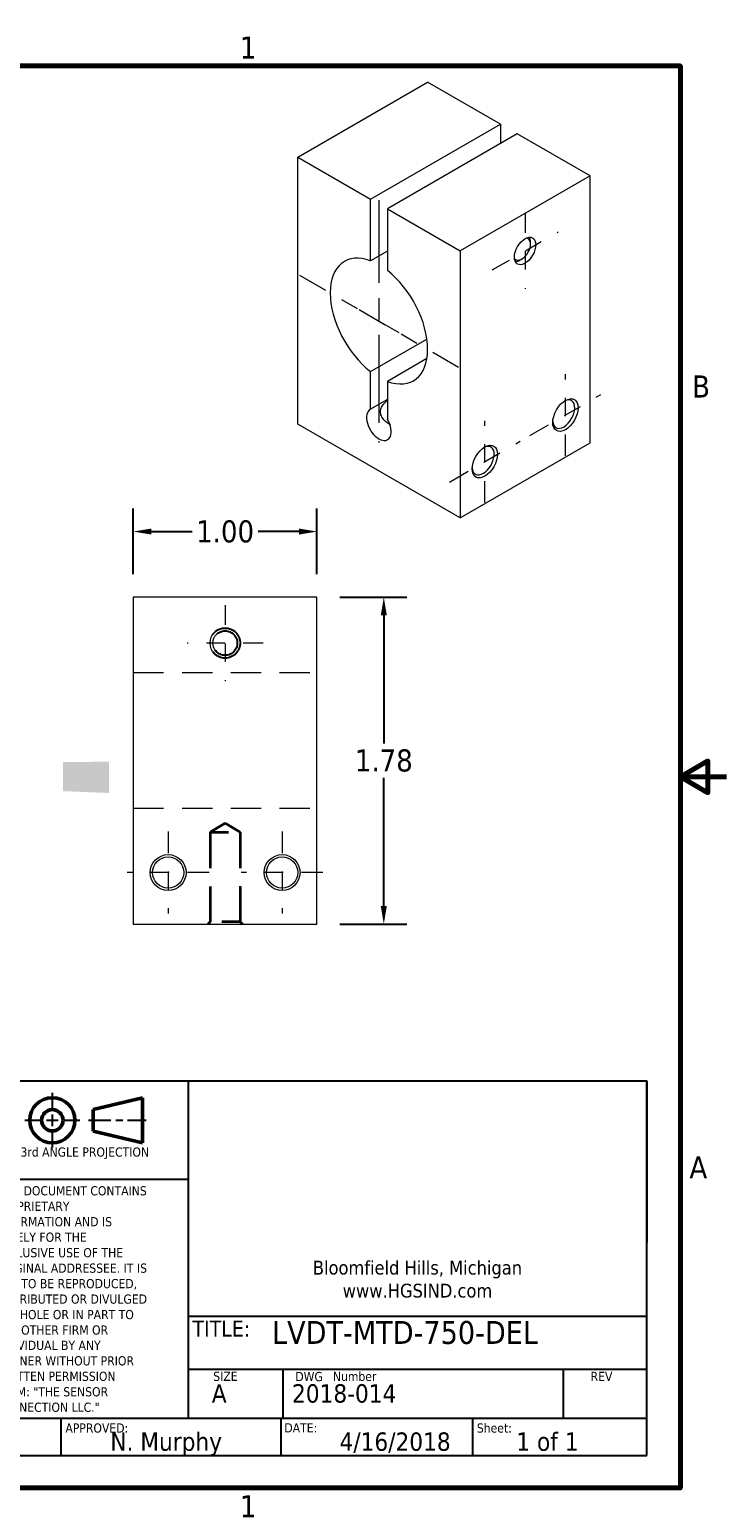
# Model space of a CAD drawing. Header units: inches. Extents: x 0.2 to 10.9, y 0.3 to 8.6.
# Tile 2 of 2: x 7.1 to 10.9, y 0.5 to 8.5. Entities that reach past the tile are written whole.
import ezdxf

# ---------------------------------------------------------------- set-up
doc = ezdxf.new("R2010")
doc.units = ezdxf.units.IN
doc.header["$MEASUREMENT"] = 0
for name, pattern in [('CENTER', [2, 1.25, -0.25, 0.25, -0.25]), ('CHAIN', [0.7087, 0.4724, -0.0591, 0.1181, -0.0591]), ('DASHED', [0.2067, 0.1654, -0.0413])]:
    doc.linetypes.add(name, pattern=pattern)
for name, color, linetype, lineweight in [('Border (ANSI)', 7, 'Continuous', 70), ('Center Mark (ANSI)', 7, 'CENTER', 0), ('Geometry', 250, 'Continuous', 0), ('Hidden', 250, 'DASHED', 0), ('Hidden (ANSI)', 7, 'DASHED', 35), ('Hidden Narrow (ANSI)', 7, 'DASHED', 25), ('Visible (ANSI)', 7, 'Continuous', 0)]:
    doc.layers.add(name, color=color, linetype=linetype, lineweight=lineweight)
for name, color, linetype in [('Dimensions', 19, 'Continuous'), ('TitleBlock', 170, 'Continuous'), ('TitleBlock Lines', 250, 'Continuous'), ('TitleBlock Text', 3, 'Continuous')]:
    doc.layers.add(name, color=color, linetype=linetype)
doc.styles.add('Note Text (ANSI)', font='tahoma.ttf')
doc.styles.get("Standard").update_dxf_attribs({"font": 'tahoma.ttf'})
doc.dimstyles.new('Default (ANSI)$0', dxfattribs={"dimtxt": 0.12, "dimasz": 0.098425, "dimexe": 0.125, "dimexo": 0.125, "dimgap": 0.031496, "dimtad": 0, "dimtih": 1, "dimtoh": 1, "dimrnd": 1e-08, "dimzin": 4, "dimdsep": 46, "dimtxsty": 'Note Text (ANSI)', "dimcen": 0.09, "dimdle": 0.393701, "dimclrd": 256, "dimclre": 256, "dimclrt": 256, "dimadec": 0, "dimazin": 1, "dimtfac": 1, "dimtofl": 0, "dimtmove": 0, "dimatfit": 3, "dimfxl": 1, "dimtolj": 1, "dimtzin": 4, "dimlwd": -1, "dimlwe": -1, "dimarcsym": 0})

# ---------------------------------------------------------------- blocks, each defined once
blk = doc.blocks.new('TSC TitleBlock Revised')
at = {"layer": 'TitleBlock', "color": 0}
for p, q in [((-5.4933, 2.0381), (-5.4933, 0)), ((-5.4933, 2.0381), (0, 2.0381)), ((0, 0), (0, 2.0381)), ((0, 2.0381), (0, 1.158)), ((-5.4933, 0), (0, 0))]:
    blk.add_line(p, q, dxfattribs=at)
at = {"layer": 'TitleBlock Lines'}
for p, q in [((-3.5933, 2.0381), (-3.5933, 0.2)), ((-2.495, 2.0381), (-2.495, 0.2)), ((-2.4918, 1.5013), (-3.5933, 1.5013)), ((-5.4933, 0.7937), (-3.5933, 0.7937)), ((-4.3506, 0.7937), (-4.3506, 0.2086)), ((-2.4933, 0.7577), (0, 0.7577)), ((-5.4933, 0.5056), (-3.5933, 0.5056)), ((-2.4933, 0.4695), (0, 0.4695)), ((-1.9802, 0.4695), (-1.9802, 0.2)), ((-0.4547, 0.4695), (-0.4547, 0.2)), ((0, 0.2), (-5.4933, 0.2)), ((-3.9933, 0.2), (-3.9933, 0)), ((-3.1883, 0.2), (-3.1883, 0)), ((-1.9915, 0.2), (-1.9915, 0)), ((-0.9464, 0), (-0.9464, 0.2))]:
    blk.add_line(p, q, dxfattribs=at)
at = {"layer": 'TitleBlock Lines', "lineweight": 25}
for p, q in [((-3.2344, 1.9728), (-3.2344, 1.8887)), ((-3.2344, 1.8563), (-3.2344, 1.7916)), ((-3.3832, 1.824), (-3.2991, 1.824)), ((-3.2668, 1.824), (-3.202, 1.824)), ((-3.1697, 1.824), (-3.0856, 1.824)), ((-3.0371, 1.824), (-2.9155, 1.824)), ((-2.8896, 1.824), (-2.8508, 1.824)), ((-2.8249, 1.824), (-2.7238, 1.824)), ((-3.2344, 1.7592), (-3.2344, 1.6751))]:
    blk.add_line(p, q, dxfattribs=at)
at = {"layer": 'TitleBlock Lines', "lineweight": 50}
for p, q in [((-3.0116, 1.8822), (-2.7431, 1.9469)), ((-2.7431, 1.9469), (-2.7431, 1.701)), ((-3.0116, 1.8822), (-3.0116, 1.7657)), ((-3.0116, 1.7657), (-2.7431, 1.701))]:
    blk.add_line(p, q, dxfattribs=at)
for radius in [0.123, 0.0582]:
    blk.add_circle((-3.2344, 1.824), radius, dxfattribs=at)
at = {"layer": 'TitleBlock Lines', "style": 'Note Text (ANSI)'}
blk.add_text('3rd ANGLE PROJECTION', height=0.05, dxfattribs=at).set_placement((-3.4079, 1.6262))
at = {"layer": 'TitleBlock Lines'}
for s, height, p in [('THIS DOCUMENT CONTAINS', 0.05, (-3.5449, 1.4154)), ('PROPRIETARY', 0.05, (-3.5487, 1.3312)), ('INFORMATION AND IS', 0.05, (-3.5498, 1.247)), ('SOLELY FOR THE', 0.05, (-3.5464, 1.1628)), ('EXCLUSIVE USE OF THE', 0.05, (-3.5488, 1.0785)), ('ORIGINAL ADDRESSEE. IT IS', 0.05, (-3.5467, 0.9943)), ('NOT TO BE REPRODUCED,', 0.05, (-3.5486, 0.9101)), ('DISTRIBUTED OR DIVULGED', 0.05, (-3.5487, 0.8259)), ('DRAWN:', 0.05, (-5.4737, 0.7187)), ('IN WHOLE OR IN PART TO', 0.05, (-3.5498, 0.7416)), ('TITLE:', 0.0875, (-2.4716, 0.6467)), ('ANY OTHER FIRM OR', 0.05, (-3.5433, 0.6574)), ('INDIVIDUAL BY ANY', 0.05, (-3.5498, 0.5741)), ('MANNER WITHOUT PRIOR', 0.05, (-3.5485, 0.4899)), ('CHECKED:', 0.05, (-5.4718, 0.4298)), ('WRITTEN PERMISSION', 0.05, (-3.5442, 0.4057)), ('SIZE', 0.05, (-2.3587, 0.4057)), ('DWG', 0.05, (-1.9121, 0.4042)), ('Number', 0.05, (-1.7078, 0.4051)), ('REV', 0.05, (-0.3055, 0.4051)), ('FROM: "THE SENSOR', 0.05, (-3.549, 0.3214)), ('CONNECTION LLC."', 0.05, (-3.5468, 0.2372)), ('SCALE:', 0.05, (-3.9714, 0.1242)), ('APPROVED:', 0.05, (-3.1633, 0.1241)), ('DATE:', 0.05, (-1.9719, 0.125)), ('Sheet:', 0.05, (-0.9245, 0.1241))]:
    blk.add_text(s, height=height, dxfattribs=at).set_placement(p)
at = {"layer": 'TitleBlock Lines', "attachment_point": 5}
for s, insert, char_height, width in [('{\\LGENERAL TOLERANCES} \\P{\\LDIMENSIONS ARE IN INCHES\\P} \\PX.XX ±0.01                   X.XXX ±0.005 \\P\\PANGULAR ±0.5° \\P\\PBREAK SHARP EDGES & CORNERS 0.010 CHAMFER FIRST THREAD 0.010 X 45°\\P\\P [         ] DIMENSIONS ARE IN MILLIMETERS', (-4.5433, 1.4159), 0.0625, 1.9), ('Bloomfield Hills, Michigan\\Pwww.HGSIND.com', (-1.2475, 0.9586), 0.075, 2.495036)]:
    blk.add_mtext(s, dxfattribs=dict(at, insert=insert, char_height=char_height, width=width))
at = {"layer": 'TitleBlock Text', "color": 0}
for tag, p, height in [('TITLE:_001', (-2.0341, 0.6593), 0.075), ('DRAWN:', (-5.3433, 0.6056), 0.1), ('DDATE', (-4.2989, 0.6056), 0.1), ('CHECKED:', (-5.3433, 0.2975), 0.1), ('CDATE', (-4.2804, 0.2981), 0.1), ('SIZE', (-2.3668, 0.2874), 0.1), ('DWG_NO.', (-1.9302, 0.2874), 0.1), ('REV', (-0.3425, 0.2874), 0.1), ('SCALE', (-3.6571, 0.025), 0.1), ('APPROVED:', (-2.9188, 0.025), 0.1), ('DATE', (-1.6716, 0.025), 0.1), ('SHEET', (-0.7096, 0.025), 0.1)]:
    blk.add_attdef(tag, p, '', height=height, dxfattribs=at)
blk = doc.blocks.new('*D20')
at = {"layer": 'Defpoints', "color": 0, "linetype": 'Continuous', "ltscale": 0.5}
for p in [(8.672, 5.7941), (7.672, 5.4371), (8.672, 5.4371)]:
    blk.add_point(p, dxfattribs=at)
at = {"layer": 'Dimensions', "linetype": 'Continuous', "ltscale": 0.5}
for p, q in [((7.672, 5.5621), (7.672, 5.9191)), ((8.672, 5.5621), (8.672, 5.9191)), ((7.7704, 5.7941), (7.9928, 5.7941)), ((8.5736, 5.7941), (8.3512, 5.7941))]:
    blk.add_line(p, q, dxfattribs=at)
for points in [[(7.7704, 5.8105), (7.7704, 5.7777), (7.672, 5.7941)], [(8.5736, 5.8105), (8.5736, 5.7777), (8.672, 5.7941)]]:
    blk.add_solid(points, dxfattribs=at)
at = {"layer": 'Dimensions', "linetype": 'Continuous', "ltscale": 0.5, "insert": (8.172, 5.7941), "char_height": 0.12, "attachment_point": 5, "style": 'Note Text (ANSI)'}
blk.add_mtext('\\A1;1.00', dxfattribs=at)
blk = doc.blocks.new('*D21')
at = {"layer": 'Defpoints', "color": 0, "linetype": 'Continuous', "ltscale": 0.5}
for p in [(8.672, 5.4371), (8.672, 3.6571), (9.0355, 3.6571)]:
    blk.add_point(p, dxfattribs=at)
at = {"layer": 'Dimensions', "linetype": 'Continuous', "ltscale": 0.5}
for p, q in [((8.797, 5.4371), (9.1605, 5.4371)), ((9.0355, 5.3386), (9.0355, 4.6413)), ((9.0355, 3.7555), (9.0355, 4.4528)), ((8.797, 3.6571), (9.1605, 3.6571))]:
    blk.add_line(p, q, dxfattribs=at)
for points in [[(9.0191, 5.3386), (9.0519, 5.3386), (9.0355, 5.4371)], [(9.0191, 3.7555), (9.0519, 3.7555), (9.0355, 3.6571)]]:
    blk.add_solid(points, dxfattribs=at)
at = {"layer": 'Dimensions', "linetype": 'Continuous', "ltscale": 0.5, "insert": (9.0355, 4.5471), "char_height": 0.12, "attachment_point": 5, "style": 'Note Text (ANSI)'}
blk.add_mtext('\\A1;1.78', dxfattribs=at)

msp = doc.modelspace()

# ---------------------------------------------------------------- hatches: boundary and pattern name
at = {"layer": 'Geometry'}
h = msp.add_hatch(color=256, dxfattribs=at)
h.dxf.hatch_style = 1
h.paths.add_polyline_path([(7.2894, 4.3711), (7.5394, 4.3711)], flags=17)
edge = h.paths.add_edge_path()
edge.add_line((7.5394, 4.5411), (7.2894, 4.54))
edge.add_line((7.2894, 4.5311), (7.2894, 4.3811))
edge.add_line((7.5394, 4.5411), (7.5394, 4.3711))

# ---------------------------------------------------------------- linework, layer by layer
at = {"layer": 'Border (ANSI)', "flags": 128}
for points in [[(0.4096, 0.5887), (0.4096, 8.3287), (10.6496, 8.3287), (10.6496, 0.5887), (0.4096, 0.5887)], [(10.8996, 4.4587), (10.6496, 4.4587), (10.7996, 4.5453), (10.7996, 4.3721), (10.6496, 4.4587)]]:
    msp.add_lwpolyline(points, dxfattribs=at)
at = {"layer": 'Center Mark (ANSI)', "linetype": 'CHAIN', "ltscale": 0.952448}
msp.add_line((9.009, 7.5985), (9.009, 6.279), dxfattribs=at)
at = {"layer": 'Center Mark (ANSI)', "linetype": 'CHAIN', "ltscale": 0.229887}
for p, q in [((9.8045, 7.5284), (9.8045, 7.1144)), ((9.6252, 7.2179), (9.9838, 7.4249)), ((8.172, 5.3941), (8.172, 4.9801)), ((8.379, 5.1871), (7.965, 5.1871))]:
    msp.add_line(p, q, dxfattribs=at)
at = {"layer": 'Center Mark (ANSI)', "linetype": 'CHAIN', "ltscale": 0.347103}
for p, q in [((8.576, 7.1896), (9.1172, 6.8771)), ((8.9007, 7.0021), (9.442, 6.6896))]:
    msp.add_line(p, q, dxfattribs=at)
at = {"layer": 'Center Mark (ANSI)', "linetype": 'CHAIN', "ltscale": 0.138781}
msp.add_line((9.009, 7.0646), (9.009, 6.8146), dxfattribs=at)
at = {"layer": 'Center Mark (ANSI)', "linetype": 'CHAIN', "ltscale": 0.247109}
for p, q in [((10.0237, 6.2056), (10.0237, 6.6506)), ((9.831, 6.3169), (10.2164, 6.5394)), ((9.5853, 5.9525), (9.5853, 6.3975)), ((9.3926, 6.0638), (9.778, 6.2863)), ((7.862, 4.1606), (7.862, 3.7156)), ((8.482, 4.1606), (8.482, 3.7156)), ((8.0845, 3.9381), (7.6395, 3.9381)), ((8.7045, 3.9381), (8.2595, 3.9381))]:
    msp.add_line(p, q, dxfattribs=at)
at = {"layer": 'Hidden'}
for p, q in [((7.672, 5.0264), (8.672, 5.0264)), ((7.672, 4.2877), (8.672, 4.2877))]:
    msp.add_line(p, q, dxfattribs=at)
at = {"layer": 'Hidden (ANSI)', "ltscale": 0.182111}
for q in [(8.09, 4.1571), (8.254, 4.1571)]:
    msp.add_line((8.172, 4.2063), q, dxfattribs=at)
at = {"layer": 'Hidden (ANSI)', "ltscale": 0.49057}
for p, q in [((8.09, 4.1571), (8.254, 4.1571)), ((8.09, 4.1571), (8.254, 4.1571)), ((8.254, 3.6696), (8.09, 3.6696))]:
    msp.add_line(p, q, dxfattribs=at)
at = {"layer": 'Hidden (ANSI)', "ltscale": 1.179245}
for p, q in [((8.09, 4.1571), (8.09, 3.6696)), ((8.254, 4.1571), (8.254, 3.6696))]:
    msp.add_line(p, q, dxfattribs=at)
at = {"layer": 'Hidden (ANSI)', "ltscale": 0.033571}
for p, q in [((8.09, 3.6696), (8.0775, 3.6571)), ((8.254, 3.6696), (8.2665, 3.6571))]:
    msp.add_line(p, q, dxfattribs=at)
at = {"layer": 'Hidden Narrow (ANSI)', "ltscale": 1.179245}
for p, q in [((8.09, 4.1571), (8.09, 3.6696)), ((8.254, 3.6696), (8.254, 4.1571))]:
    msp.add_line(p, q, dxfattribs=at)
at = {"layer": 'Hidden Narrow (ANSI)', "ltscale": 1.246302}
msp.add_circle((8.172, 5.1871), 0.082, dxfattribs=at)
at = {"layer": 'Hidden Narrow (ANSI)', "ltscale": 1.009201}
msp.add_circle((8.172, 5.1871), 0.0664, dxfattribs=at)
at = {"layer": 'Visible (ANSI)'}
for p, q in [((8.567, 7.8317), (9.2742, 8.2399)), ((9.6701, 8.0113), (9.2742, 8.2399)), ((8.963, 7.6031), (9.6701, 8.0113)), ((9.6701, 8.0113), (9.6701, 7.9052)), ((9.7621, 7.9582), (9.055, 7.55)), ((10.158, 7.7296), (9.7621, 7.9582)), ((8.567, 6.3783), (8.567, 7.8317)), ((8.567, 7.8317), (8.963, 7.6031)), ((10.158, 7.7296), (9.4509, 7.3214)), ((10.158, 6.2762), (10.158, 7.7296)), ((8.963, 7.2677), (8.963, 7.6031)), ((9.055, 7.55), (9.4509, 7.3214)), ((9.055, 7.55), (9.055, 7.2147)), ((9.8337, 7.3587), (9.8337, 7.3715)), ((9.055, 7.3208), (8.963, 7.2677)), ((9.4509, 7.3214), (9.4509, 5.868)), ((9.7868, 7.2774), (9.7757, 7.271)), ((8.963, 6.6646), (9.2701, 6.8419)), ((9.2701, 6.7358), (9.055, 6.6116)), ((8.963, 6.4594), (8.963, 6.6646)), ((9.055, 6.6116), (9.055, 6.4063)), ((9.055, 6.5124), (8.963, 6.4594)), ((9.4509, 5.868), (8.567, 6.3783)), ((9.4509, 5.868), (10.158, 6.2762)), ((8.672, 5.4371), (7.672, 5.4371)), ((7.672, 5.4371), (7.672, 3.6571)), ((8.672, 3.6571), (8.672, 5.4371)), ((7.672, 3.6571), (8.672, 3.6571))]:
    msp.add_line(p, q, dxfattribs=at)
for centre, radius in [((8.172, 5.1871), 0.082), ((8.172, 5.1871), 0.0664), ((7.862, 3.9381), 0.0975), ((8.482, 3.9381), 0.0975), ((7.862, 3.9381), 0.085), ((8.482, 3.9381), 0.085)]:
    msp.add_circle(centre, radius, dxfattribs=at)
for centre, major_axis in [((9.8045, 7.3214), (0.041, 0.071)), ((10.0237, 6.4281), (-0.0487, -0.0844)), ((9.5853, 6.175), (-0.0487, -0.0844))]:
    msp.add_ellipse(centre, major_axis=major_axis, ratio=0.57735, dxfattribs=at)
for centre, major_axis, start_param, end_param in [((9.7868, 7.3316), (0.0332, 0.0575), 2.911136, 6.513642), ((9.7757, 7.338), (0.041, 0.071), 5.498039, 5.925006), ((9.009, 6.9396), (-0.1875, 0.3248), 5.672, 8.465167), ((9.7757, 7.338), (-0.041, -0.071), 0.358179, 0.785147), ((9.009, 6.9396), (0.1875, -0.3248), 5.672, 8.465167), ((9.009, 6.3763), (0.0475, -0.0823), 3.109715, 7.885859), ((10.0148, 6.4332), (0.0425, 0.0736), 2.42726, 6.997518), ((9.5764, 6.1801), (0.0425, 0.0736), 2.42726, 6.997518)]:
    msp.add_ellipse(centre, major_axis=major_axis, ratio=0.57735, start_param=start_param, end_param=end_param, dxfattribs=at)
msp.add_open_spline([(9.0696, 6.3747), (9.0678, 6.3758), (9.066, 6.377), (9.05, 6.3875), (9.0367, 6.3988), (9.0237, 6.419), (9.0202, 6.4269), (9.0171, 6.4433), (9.0176, 6.4518), (9.0215, 6.4671), (9.0252, 6.475), (9.0353, 6.4896), (9.0416, 6.4962), (9.0501, 6.5039), (9.0525, 6.5059), (9.055, 6.5079)], degree=3, knots=[0.112221, 0.112221, 0.112221, 0.112221, 0.128308, 0.128308, 0.256616, 0.256616, 0.3210774, 0.3210774, 0.3855387, 0.3855387, 0.4499711, 0.4499711, 0.5144034, 0.5144034, 0.5375145, 0.5375145, 0.5375145, 0.5375145], dxfattribs=at)

# ---------------------------------------------------------------- block references
at = {"layer": 'TitleBlock Lines'}
ref = msp.add_blockref('TSC TitleBlock Revised', (10.4662, 0.7655), dxfattribs=at)
ref.add_attrib('TITLE:_001', 'LVDT-MTD-750-DEL', (8.427, 1.3723), dxfattribs={"layer": 'TitleBlock Text', "color": 0, "height": 0.125})
ref.add_attrib('SHEET', '1 of 1', (9.7566, 0.7905), dxfattribs={"layer": 'TitleBlock Text', "color": 0, "height": 0.1})
ref.add_attrib('DATE', '4/16/2018', (8.7945, 0.7905), dxfattribs={"layer": 'TitleBlock Text', "color": 0, "height": 0.1})
ref.add_attrib('DWG_NO.', '2018-014', (8.5359, 1.0529), dxfattribs={"layer": 'TitleBlock Text', "color": 0, "height": 0.1})
ref.add_attrib('SIZE', 'A', (8.0994, 1.0529), dxfattribs={"layer": 'TitleBlock Text', "color": 0, "height": 0.1})
ref.add_attrib('CDATE', '4/16/2018', (6.1858, 1.0636), dxfattribs={"layer": 'TitleBlock Text', "color": 0, "height": 0.1})
ref.add_attrib('DRAWN:', 'J. Nielson', (5.1229, 1.3711), dxfattribs={"layer": 'TitleBlock Text', "color": 0, "height": 0.1})
ref.add_attrib('CHECKED:', 'N. Murphy', (5.1229, 1.063), dxfattribs={"layer": 'TitleBlock Text', "color": 0, "height": 0.1})
ref.add_attrib('APPROVED:', 'N. Murphy', (7.5474, 0.7905), dxfattribs={"layer": 'TitleBlock Text', "color": 0, "height": 0.1})
ref.add_attrib('SCALE', 'NTS', (6.8091, 0.7905), dxfattribs={"layer": 'TitleBlock Text', "color": 0, "height": 0.1})
ref.add_attrib('DDATE', '4/16/2018', (6.1673, 1.3711), dxfattribs={"layer": 'TitleBlock Text', "color": 0, "height": 0.1})

# ---------------------------------------------------------------- texts
at = {"layer": 'Border (ANSI)', "char_height": 0.12, "attachment_point": 7, "style": 'Note Text (ANSI)'}
for s, insert in [('1', (8.2526, 8.3687)), ('B', (10.713, 6.5237)), ('A', (10.6986, 2.2737)), ('1', (8.2526, 0.4287))]:
    msp.add_mtext(s, dxfattribs=dict(at, insert=insert))

# ---------------------------------------------------------------- dimensions: what is measured, and where the dimension line sits
at = {"layer": 'Dimensions', "linetype": 'Continuous', "ltscale": 0.5}
dim = msp.add_linear_dim(base=(8.672, 5.7941), p1=(7.672, 5.4371), p2=(8.672, 5.4371), dimstyle='Default (ANSI)$0', dxfattribs=at)
dim.commit()
dim.dimension.update_dxf_attribs({"geometry": '*D20', "text_midpoint": (8.172, 5.7941)})
dim = msp.add_linear_dim(base=(9.0355, 3.6571), p1=(8.672, 5.4371), p2=(8.672, 3.6571), angle=90, dimstyle='Default (ANSI)$0', dxfattribs=at)
dim.commit()
dim.dimension.update_dxf_attribs({"geometry": '*D21', "text_midpoint": (9.0355, 4.5471)})

doc.saveas('drawing.dxf')
